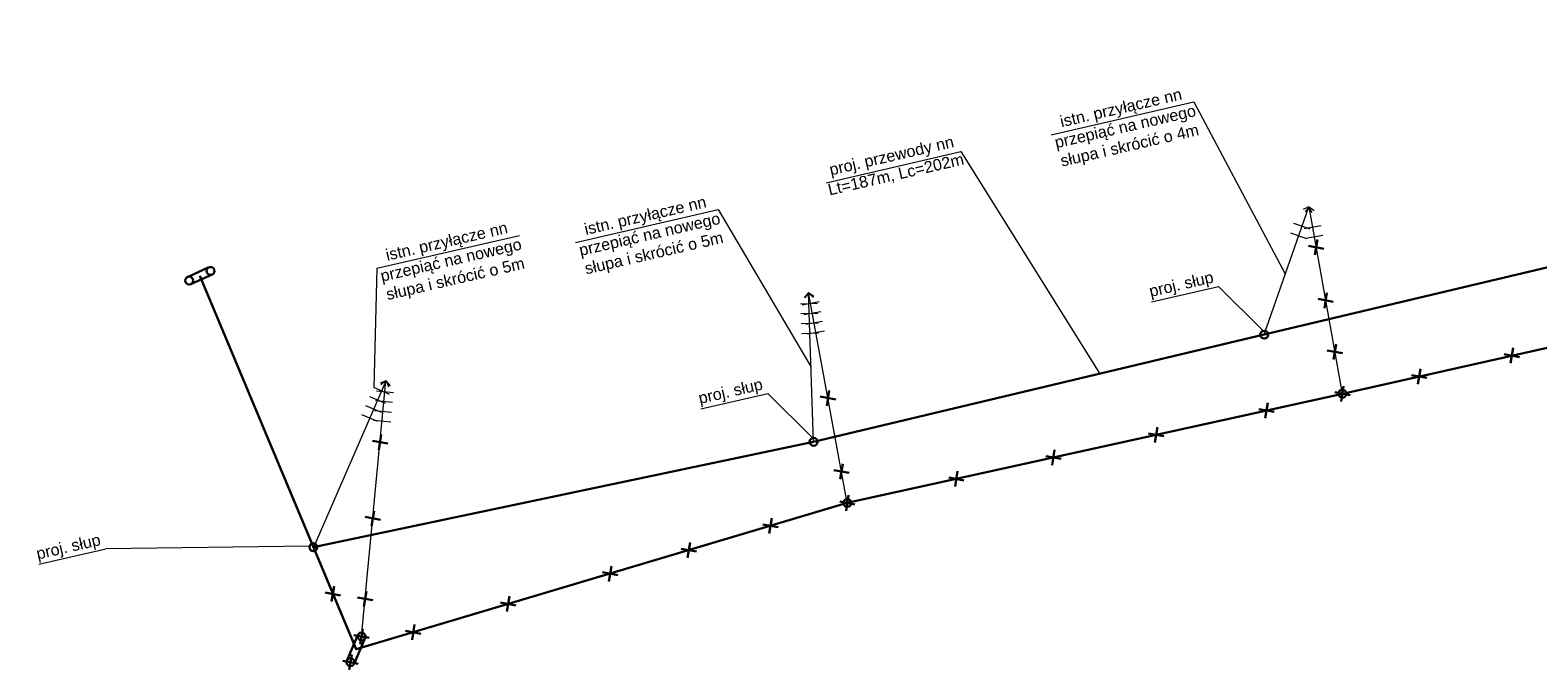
# Model space of a CAD drawing. Header units: metres. Extents: x 7524756 to 7525432, y 5642981 to 5643167.
# Tile 1 of 6: x 7524756 to 7524870, y 5642981 to 5643030. Entities that reach past the tile are written whole.
import ezdxf

# ---------------------------------------------------------------- set-up
doc = ezdxf.new("R2010")
doc.units = ezdxf.units.M
doc.layers.add('el demontaż', color=1, linetype='Continuous', lineweight=30)
for name, color, linetype, true_color in [('el istn. linia napowietrzna', 7, 'Continuous', 0x000000), ('el istn. przyłącze', 7, 'Continuous', 0x000000), ('el istn. słup', 7, 'Continuous', 0x000000), ('el opis', 7, 'Continuous', 0x000000)]:
    doc.layers.add(name, color=color, linetype=linetype, true_color=true_color)
for name, color, linetype in [('el proj. linia napowietrzna', 1, 'Continuous'), ('el proj. przyłącze', 1, 'Continuous'), ('el proj. słup', 1, 'Continuous')]:
    doc.layers.add(name, color=color, linetype=linetype)
doc.styles.add('ARIAL', font='arial.ttf')
doc.styles.get("Standard").update_dxf_attribs({"font": 'arial.ttf'})

# ---------------------------------------------------------------- blocks, each defined once
blk = doc.blocks.new('*U27365')
at = {"color": 0, "lineweight": 18}
for points in [[(-1.06, 28.72), (-1.75, 28.02)], [(0, 0), (-1.06, 28.72)], [(-1.06, 28.72), (-0.35, 28.05)], [(0.35, 25.6), (-2.25, 25.5)], [(0.41, 24.1), (-2.19, 24.01)]]:
    blk.add_lwpolyline(points, dxfattribs=at)
blk = doc.blocks.new('*U27367')
at = {"color": 0, "lineweight": 18}
for points in [[(0, 0), (9.39, 18.23)], [(9.09, 14.82), (6.78, 16.01)], [(9.39, 18.23), (8.45, 17.96)], [(9.39, 18.23), (9.68, 17.3)], [(8.41, 13.48), (6.1, 14.67)]]:
    blk.add_lwpolyline(points, dxfattribs=at)
blk = doc.blocks.new('*U27369')
at = {"color": 0, "lineweight": 18}
for points in [[(-1.37, 32.34), (-2.05, 31.64)], [(0, 0), (-1.37, 32.34)], [(-1.37, 32.34), (-0.65, 31.68)], [(0, 30.73), (-2.6, 30.62)], [(0.06, 29.23), (-2.53, 29.12)], [(0.13, 27.73), (-2.47, 27.62)], [(0.19, 26.23), (-2.41, 26.12)]]:
    blk.add_lwpolyline(points, dxfattribs=at)
blk = doc.blocks.new('*U27371')
at = {"color": 0, "lineweight": 18}
for points in [[(0, 0), (2.4, 22.44)], [(3.52, 20.64), (0.93, 20.92)], [(2.4, 22.44), (1.62, 21.85)], [(2.4, 22.44), (3.01, 21.68)], [(3.36, 19.15), (0.77, 19.43)], [(3.04, 16.17), (0.45, 16.45)], [(3.2, 17.66), (0.61, 17.94)]]:
    blk.add_lwpolyline(points, dxfattribs=at)
blk = doc.blocks.new('*U27375')
at = {"color": 0, "lineweight": 18}
for points in [[(0, 0), (9.05, 37.78)], [(9.05, 37.78), (8.2, 37.3)], [(9.05, 37.78), (9.56, 36.95)], [(9.58, 34.4), (7.05, 35)], [(9.93, 35.86), (7.4, 36.46)], [(8.88, 31.48), (6.35, 32.09)], [(9.23, 32.94), (6.7, 33.55)]]:
    blk.add_lwpolyline(points, dxfattribs=at)
blk = doc.blocks.new('*U27377')
at = {"color": 0, "lineweight": 18}
for points in [[(0, 0), (14.31, 23.39)], [(14.31, 23.39), (13.36, 23.2)], [(14.31, 23.39), (14.54, 22.45)], [(13.77, 20.02), (11.55, 21.37)], [(14.55, 21.3), (12.34, 22.65)], [(12.21, 17.46), (9.99, 18.81)], [(12.99, 18.74), (10.77, 20.09)]]:
    blk.add_lwpolyline(points, dxfattribs=at)

msp = doc.modelspace()

# ---------------------------------------------------------------- linework, layer by layer
at = {"layer": 'el demontaż', "linetype": 'Continuous'}
for points in [[(7524852.84, 5643013.45), (7524853.99, 5643013.23)], [(7524853.51, 5643013.92), (7524853.32, 5643012.76)], [(7524854.23, 5643009.9), (7524854.04, 5643008.74)], [(7524853.56, 5643009.43), (7524854.71, 5643009.21)], [(7524854.25, 5643005.54), (7524855.41, 5643005.32)], [(7524854.92, 5643006.01), (7524854.74, 5643004.85)], [(7524867.63, 5643005.25), (7524868.79, 5643005.03)], [(7524868.31, 5643005.72), (7524868.12, 5643004.56)], [(7524861.3, 5643004.14), (7524861.11, 5643002.98)], [(7524860.63, 5643003.67), (7524861.78, 5643003.45)], [(7524815.93, 5643002.04), (7524817.09, 5643001.82)], [(7524816.6, 5643002.51), (7524816.41, 5643001.35)], [(7524854.82, 5643002.37), (7524855.98, 5643002.15)], [(7524855.49, 5643002.84), (7524855.31, 5643001.68)], [(7524849.09, 5643001.1), (7524850.24, 5643000.88)], [(7524849.76, 5643001.57), (7524849.57, 5643000.41)], [(7524841.42, 5642999.73), (7524841.23, 5642998.57)], [(7524782.07, 5642998.7), (7524783.23, 5642998.48)], [(7524782.74, 5642999.17), (7524782.56, 5642998.01)], [(7524840.74, 5642999.26), (7524841.9, 5642999.04)], [(7524832.97, 5642997.54), (7524834.13, 5642997.32)], [(7524833.64, 5642998.01), (7524833.46, 5642996.85)], [(7524816.96, 5642996.48), (7524818.11, 5642996.26)], [(7524817.63, 5642996.95), (7524817.44, 5642995.79)], [(7524826.31, 5642996.39), (7524826.12, 5642995.23)], [(7524825.64, 5642995.92), (7524826.79, 5642995.7)], [(7524817.4, 5642994.1), (7524818.55, 5642993.88)], [(7524818.07, 5642994.57), (7524817.88, 5642993.4)], [(7524781.52, 5642992.93), (7524782.67, 5642992.71)], [(7524782.19, 5642993.4), (7524782, 5642992.24)], [(7524812.26, 5642992.84), (7524812.07, 5642991.67)], [(7524811.59, 5642992.36), (7524812.74, 5642992.15)], [(7524805.41, 5642990.53), (7524806.57, 5642990.31)], [(7524806.09, 5642991), (7524805.9, 5642989.84)], [(7524799.46, 5642988.75), (7524800.61, 5642988.53)], [(7524800.13, 5642989.22), (7524799.94, 5642988.06)], [(7524778.5, 5642987.22), (7524779.65, 5642987)], [(7524779.17, 5642987.69), (7524778.98, 5642986.53)], [(7524781.61, 5642987.32), (7524781.42, 5642986.16)], [(7524780.94, 5642986.85), (7524782.09, 5642986.63)], [(7524791.76, 5642986.46), (7524792.91, 5642986.24)], [(7524792.43, 5642986.93), (7524792.24, 5642985.77)], [(7524785.25, 5642984.79), (7524785.06, 5642983.63)], [(7524780.66, 5642984), (7524781.82, 5642983.78)], [(7524781.34, 5642984.47), (7524781.15, 5642983.31)], [(7524784.58, 5642984.32), (7524785.73, 5642984.1)], [(7524780.51, 5642982.52), (7524780.32, 5642981.36)], [(7524779.84, 5642982.05), (7524780.99, 5642981.83)]]:
    msp.add_lwpolyline(points, dxfattribs=at)
at = {"layer": 'el istn. linia napowietrzna', "lineweight": 30}
msp.add_lwpolyline([(7524948.83, 5643023.2), (7524894.1, 5643010.96), (7524855.4, 5643002.26), (7524817.97, 5642993.99), (7524780.83, 5642982.92), (7524769.02, 5643011.19)], dxfattribs=at)
at = {"layer": 'el istn. słup', "lineweight": 30}
for points in [[(7524768.09, 5643011.09), (7524769.66, 5643011.8)], [(7524769.99, 5643011.3), (7524768.33, 5643010.55)], [(7524780.13, 5642982.04), (7524780.97, 5642984.01)], [(7524781.52, 5642983.79), (7524780.69, 5642981.82)]]:
    msp.add_lwpolyline(points, dxfattribs=at)
for centre in [(7524768.21, 5643010.82), (7524769.83, 5643011.55), (7524855.4, 5643002.26), (7524817.97, 5642993.99), (7524781.24, 5642983.89), (7524780.41, 5642981.94)]:
    msp.add_circle(centre, 0.298, dxfattribs=at)
at = {"layer": 'el opis', "lineweight": 18}
for p, q in [((7524833.38, 5643021.85), (7524844.18, 5643024.35)), ((7524844.18, 5643024.35), (7524851.09, 5643011.29)), ((7524816.38, 5643018.23), (7524826.56, 5643020.58)), ((7524826.56, 5643020.58), (7524837.05, 5643003.77)), ((7524797.41, 5643013.7), (7524808.21, 5643016.2)), ((7524808.21, 5643016.2), (7524815.23, 5643004.26)), ((7524782.39, 5643011.75), (7524793.19, 5643014.24)), ((7524782.39, 5643011.75), (7524782.17, 5643002.72)), ((7524849.41, 5643007.01), (7524846.03, 5643010.38)), ((7524815.34, 5642998.91), (7524811.96, 5643002.28)), ((7524777.31, 5642990.72), (7524761.9, 5642990.52))]:
    msp.add_line(p, q, dxfattribs=at)
for points in [[(7524840.98, 5643009.22), (7524846.03, 5643010.38)], [(7524806.9, 5643001.12), (7524811.96, 5643002.28)], [(7524756.84, 5642989.35), (7524761.9, 5642990.52)]]:
    msp.add_lwpolyline(points, dxfattribs=at)
at = {"layer": 'el proj. linia napowietrzna', "lineweight": 30}
msp.add_lwpolyline([(7524947.45, 5643029.77), (7524892, 5643016.84), (7524849.49, 5643006.73), (7524815.42, 5642998.62), (7524777.6, 5642990.64)], dxfattribs=at)
at = {"layer": 'el proj. słup', "color": 1, "lineweight": 30}
for centre in [(7524849.49, 5643006.73), (7524815.42, 5642998.62), (7524777.6, 5642990.64)]:
    msp.add_circle(centre, 0.298, dxfattribs=at)

# ---------------------------------------------------------------- block references
at = {"layer": 'el istn. przyłącze', "yscale": 0.4999999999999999, "zscale": 0.5, "rotation": 8.000000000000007}
for name, p, xscale in [('*U27365', (7524855.4, 5643002.26), 0.4999999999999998), ('*U27369', (7524817.97, 5642993.99), 0.4999999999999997), ('*U27375', (7524781.24, 5642983.89), 0.4999999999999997)]:
    msp.add_blockref(name, p, dxfattribs=dict(at, xscale=xscale))
at = {"layer": 'el proj. przyłącze', "color": 1, "yscale": 0.4999999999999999, "zscale": 0.5}
for name, p, xscale, rotation in [('*U27367', (7524849.49, 5643006.73), 0.4999999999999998, 8.000000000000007), ('*U27371', (7524815.42, 5642998.62), 0.4999999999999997, 8.000000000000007), ('*U27377', (7524777.64, 5642990.65), 0.4999999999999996, 8.00000000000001)]:
    msp.add_blockref(name, p, dxfattribs=dict(at, xscale=xscale, rotation=rotation))

# ---------------------------------------------------------------- texts
at = {"layer": 'el opis', "char_height": 0.8726, "width": 13.4605, "attachment_point": 1, "rotation": 13}
for s, insert in [('\\pxqc;\\Pistn. przyłącze nn\\Pprzepiąć na nowego słupa i skrócić o 4m ', (7524831.67, 5643024.23)), ('\\pxqc;\\Pproj. przewody nn\\PLt=187m, Lc=202m', (7524814.33, 5643020.61)), ('\\pxqc;\\Pistn. przyłącze nn\\Pprzepiąć na nowego słupa i skrócić o 5m ', (7524795.71, 5643016.08)), ('\\pxqc;\\Pistn. przyłącze nn\\Pprzepiąć na nowego słupa i skrócić o 5m ', (7524780.69, 5643014.13))]:
    msp.add_mtext(s, dxfattribs=dict(at, insert=insert))
at = {"layer": 'el opis', "char_height": 0.8726, "width": 6.3629, "attachment_point": 1, "rotation": 13, "style": 'ARIAL'}
for insert in [(7524840.02, 5643010.27), (7524805.94, 5643002.17), (7524755.88, 5642990.4)]:
    msp.add_mtext('\\pxqc;proj. słup', dxfattribs=dict(at, insert=insert))

doc.saveas('drawing.dxf')
